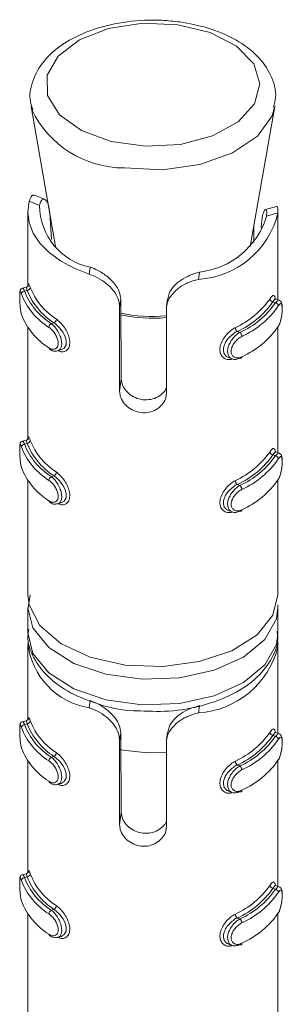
# Model space of a CAD drawing. Header units: millimetres. Extents: x -480 to 1549, y -2911 to -293.
# Tile 33 of 106: x -364 to -356, y -1706 to -1675. Entities that reach past the tile are written whole.
import ezdxf

# ---------------------------------------------------------------- set-up
doc = ezdxf.new("R2010")
doc.units = ezdxf.units.MM

msp = doc.modelspace()

# ---------------------------------------------------------------- linework, layer by layer
at = {"color": 7, "linetype": 'Continuous', "lineweight": 15}
for p, q in [((-363.665, -1677.373), (-362.877, -1681.856)), ((-363.644, -1677.471), (-363.665, -1677.373)), ((-356.657, -1681.856), (-355.868, -1677.373)), ((-363.721, -1680.412), (-363.39, -1680.544)), ((-363.23, -1680.348), (-363.552, -1680.22)), ((-363.767, -1680.761), (-363.767, -1683.125)), ((-363.006, -1681.633), (-363.066, -1680.788)), ((-355.818, -1680.578), (-356.168, -1680.673)), ((-355.767, -1680.784), (-356.13, -1680.883)), ((-355.767, -1683.565), (-355.767, -1680.765)), ((-356.29, -1681.105), (-356.303, -1681.26)), ((-356.538, -1681.181), (-356.538, -1681.735)), ((-361.801, -1682.749), (-361.769, -1682.518)), ((-358.313, -1682.912), (-358.28, -1682.681)), ((-363.819, -1683.162), (-363.938, -1683.195)), ((-363.788, -1683.264), (-363.872, -1683.287)), ((-360.831, -1683.803), (-360.796, -1683.552)), ((-360.796, -1683.552), (-360.777, -1686.103)), ((-359.295, -1683.531), (-359.33, -1683.779)), ((-355.927, -1683.631), (-355.85, -1683.662)), ((-355.729, -1683.58), (-355.839, -1683.536)), ((-360.831, -1686.493), (-360.831, -1683.803)), ((-359.336, -1683.873), (-359.336, -1686.563)), ((-363.767, -1684.447), (-363.767, -1688.024)), ((-362.931, -1684.307), (-363.015, -1684.33)), ((-357.063, -1684.582), (-356.986, -1684.612)), ((-355.767, -1688.464), (-355.767, -1684.434)), ((-362.817, -1685.203), (-362.698, -1685.17)), ((-357.346, -1685.415), (-357.237, -1685.459)), ((-360.831, -1686.493), (-360.777, -1686.103)), ((-363.819, -1688.062), (-363.938, -1688.094)), ((-363.788, -1688.163), (-363.872, -1688.186)), ((-355.927, -1688.531), (-355.85, -1688.561)), ((-355.729, -1688.479), (-355.839, -1688.436)), ((-362.931, -1689.206), (-363.015, -1689.23)), ((-363.767, -1689.346), (-363.767, -1693.009)), ((-357.063, -1689.481), (-356.986, -1689.511)), ((-355.767, -1693.009), (-355.767, -1689.333)), ((-362.817, -1690.102), (-362.698, -1690.069)), ((-357.346, -1690.314), (-357.237, -1690.358)), ((-363.688, -1693.012), (-363.752, -1693.43)), ((-363.767, -1693.417), (-363.767, -1694.234)), ((-355.769, -1693.334), (-355.767, -1693.417)), ((-355.767, -1694.234), (-355.767, -1693.417)), ((-363.767, -1694.642), (-363.767, -1697.006)), ((-355.767, -1697.446), (-355.767, -1694.646)), ((-361.801, -1696.63), (-361.769, -1696.399)), ((-358.313, -1696.793), (-358.28, -1696.562)), ((-363.819, -1697.044), (-363.938, -1697.076)), ((-363.788, -1697.145), (-363.872, -1697.168)), ((-360.831, -1697.684), (-360.796, -1697.433)), ((-360.796, -1697.433), (-360.777, -1699.984)), ((-359.295, -1697.413), (-359.33, -1697.661)), ((-355.927, -1697.513), (-355.85, -1697.543)), ((-355.729, -1697.461), (-355.839, -1697.418)), ((-360.831, -1700.374), (-360.831, -1697.684)), ((-359.336, -1697.754), (-359.336, -1700.444)), ((-363.767, -1698.328), (-363.767, -1701.905)), ((-362.931, -1698.188), (-363.015, -1698.212)), ((-357.063, -1698.463), (-356.986, -1698.493)), ((-355.767, -1702.346), (-355.767, -1698.315)), ((-362.817, -1699.084), (-362.698, -1699.051)), ((-357.346, -1699.296), (-357.237, -1699.34)), ((-360.831, -1700.374), (-360.777, -1699.984)), ((-363.819, -1701.943), (-363.938, -1701.975)), ((-363.788, -1702.044), (-363.872, -1702.068)), ((-355.927, -1702.412), (-355.85, -1702.443)), ((-355.729, -1702.361), (-355.839, -1702.317)), ((-362.931, -1703.088), (-363.015, -1703.111)), ((-363.767, -1703.227), (-363.767, -1706.89)), ((-357.063, -1703.362), (-356.986, -1703.393)), ((-355.767, -1706.89), (-355.767, -1703.214)), ((-362.817, -1703.983), (-362.698, -1703.951)), ((-357.346, -1704.196), (-357.237, -1704.239))]:
    msp.add_line(p, q, dxfattribs=at)
at = {"color": 7, "linetype": 'Continuous', "lineweight": 15, "flags": 128}
for points in [[(-358.969, -1674.756), (-360.093, -1674.711), (-361.182, -1674.878), (-362.117, -1675.241), (-362.798, -1675.76), (-363.15, -1676.378), (-363.136, -1677.028), (-362.756, -1677.641), (-362.053, -1678.149), (-361.102, -1678.498), (-360.006, -1678.65), (-358.884, -1678.588), (-357.858, -1678.319), (-357.038, -1677.872), (-356.515, -1677.296), (-356.343, -1676.653), (-356.543, -1676.012), (-357.092, -1675.444), (-357.931, -1675.01), (-358.969, -1674.756)], [(-363.721, -1680.412), (-363.767, -1680.754), (-363.724, -1681.096), (-363.595, -1681.43), (-363.381, -1681.75), (-363.087, -1682.048), (-362.721, -1682.318), (-362.289, -1682.553), (-361.801, -1682.749)], [(-355.836, -1683.543), (-355.859, -1683.54), (-355.903, -1683.591), (-355.927, -1683.631), (-355.927, -1683.631), (-355.927, -1683.631)], [(-362.698, -1685.17), (-362.601, -1685.112), (-362.544, -1685.007), (-362.538, -1684.877), (-362.574, -1684.739), (-362.647, -1684.599), (-362.751, -1684.463), (-362.875, -1684.347), (-362.931, -1684.307), (-362.931, -1684.307), (-362.931, -1684.307)], [(-356.921, -1685.391), (-356.923, -1685.406), (-356.926, -1685.419), (-356.932, -1685.429), (-356.94, -1685.436), (-356.95, -1685.439), (-356.961, -1685.439), (-356.974, -1685.436), (-356.986, -1685.429)], [(-355.836, -1688.442), (-355.859, -1688.439), (-355.903, -1688.49), (-355.927, -1688.531), (-355.927, -1688.531), (-355.927, -1688.531)], [(-362.698, -1690.069), (-362.601, -1690.011), (-362.544, -1689.906), (-362.538, -1689.776), (-362.574, -1689.638), (-362.647, -1689.498), (-362.751, -1689.362), (-362.875, -1689.246), (-362.931, -1689.207), (-362.931, -1689.206), (-362.931, -1689.206)], [(-356.921, -1690.29), (-356.923, -1690.305), (-356.926, -1690.318), (-356.932, -1690.328), (-356.94, -1690.335), (-356.95, -1690.339), (-356.961, -1690.339), (-356.974, -1690.335), (-356.986, -1690.328)], [(-363.767, -1693.009), (-363.727, -1693.334), (-363.381, -1693.998), (-362.709, -1694.573), (-361.771, -1695.007), (-360.652, -1695.261), (-359.453, -1695.311), (-358.282, -1695.153), (-357.246, -1694.802), (-356.437, -1694.289), (-355.929, -1693.66), (-355.767, -1693.009)], [(-355.836, -1697.424), (-355.859, -1697.421), (-355.903, -1697.472), (-355.927, -1697.513), (-355.927, -1697.513), (-355.927, -1697.513)], [(-360.813, -1697.973), (-359.953, -1698.076), (-359.336, -1698.062)], [(-362.698, -1699.051), (-362.601, -1698.993), (-362.544, -1698.888), (-362.538, -1698.758), (-362.574, -1698.62), (-362.647, -1698.48), (-362.751, -1698.344), (-362.875, -1698.228), (-362.931, -1698.188), (-362.931, -1698.188), (-362.931, -1698.188)], [(-356.921, -1699.272), (-356.923, -1699.287), (-356.926, -1699.3), (-356.932, -1699.31), (-356.94, -1699.317), (-356.95, -1699.321), (-356.961, -1699.32), (-356.974, -1699.317), (-356.986, -1699.31)], [(-355.836, -1702.323), (-355.859, -1702.32), (-355.903, -1702.372), (-355.927, -1702.412), (-355.927, -1702.412), (-355.927, -1702.412)], [(-362.698, -1703.95), (-362.601, -1703.893), (-362.544, -1703.787), (-362.538, -1703.657), (-362.574, -1703.519), (-362.647, -1703.379), (-362.751, -1703.243), (-362.875, -1703.127), (-362.931, -1703.088), (-362.931, -1703.088), (-362.931, -1703.088)], [(-356.921, -1704.171), (-356.923, -1704.186), (-356.926, -1704.199), (-356.932, -1704.209), (-356.94, -1704.216), (-356.95, -1704.22), (-356.961, -1704.22), (-356.974, -1704.216), (-356.986, -1704.209)]]:
    msp.add_lwpolyline(points, dxfattribs=at)
at = {"color": 8, "linetype": 'Continuous', "lineweight": 15, "flags": 128}
for points in [[(-355.873, -1677.398), (-355.956, -1677.671), (-356.425, -1678.325), (-357.221, -1678.864), (-358.266, -1679.234), (-359.458, -1679.399), (-360.68, -1679.344)], [(-363.936, -1683.201), (-363.921, -1683.201), (-363.886, -1683.257), (-363.872, -1683.287), (-363.872, -1683.287), (-363.872, -1683.287)], [(-363.936, -1688.1), (-363.921, -1688.1), (-363.886, -1688.156), (-363.872, -1688.186), (-363.872, -1688.186), (-363.872, -1688.186)], [(-355.767, -1693.417), (-355.818, -1693.786), (-356.182, -1694.441), (-356.864, -1695.006), (-357.804, -1695.429), (-358.919, -1695.674), (-360.109, -1695.718), (-361.268, -1695.557), (-362.294, -1695.207), (-363.096, -1694.697), (-363.602, -1694.074), (-363.767, -1693.427)], [(-363.767, -1694.234), (-363.602, -1694.89), (-363.096, -1695.514), (-362.294, -1696.023), (-361.268, -1696.374), (-360.109, -1696.534), (-358.919, -1696.49), (-357.804, -1696.246), (-356.864, -1695.823), (-356.182, -1695.258), (-355.818, -1694.603), (-355.767, -1694.234)], [(-363.936, -1697.082), (-363.921, -1697.082), (-363.886, -1697.138), (-363.872, -1697.168), (-363.872, -1697.168), (-363.872, -1697.168)], [(-363.936, -1701.982), (-363.921, -1701.982), (-363.886, -1702.037), (-363.872, -1702.068), (-363.872, -1702.068), (-363.872, -1702.068)]]:
    msp.add_lwpolyline(points, dxfattribs=at)
at = {"color": 8, "linetype": 'Continuous', "lineweight": 15}
for centre, radius, start, end in [((-360.68, -1676.062), 3.282, 205.4323, 269.9983), ((-359.766, -1679.077), 5.078, 258.2021, 274.8592), ((-359.767, -1679.015), 5.085, 258.2431, 274.8539)]:
    msp.add_arc(centre, radius, start, end, dxfattribs=at)
at = {"color": 7, "linetype": 'Continuous', "lineweight": 15}
for centre, radius, start, end in [((-361.382, -1680.547), 2.009, 179.9185, 258.8846), ((-358.48, -1680.124), 2.793, 273.4436, 346.3413), ((-358.568, -1680.152), 2.545, 276.4842, 343.3012), ((-363.868, -1683.391), 0.104, 92.5423, 173.7609), ((-361.913, -1682.551), 2.093, 200.5888, 238.213), ((-363.794, -1683.16), 0.104, 273.1535, 353.7619), ((-361.742, -1682.457), 2.199, 201.5265, 237.2767), ((-361.694, -1682.384), 2.146, 201.528, 237.2754), ((-361.961, -1682.624), 2.147, 200.589, 238.2124), ((-358.315, -1681.911), 2.809, 294.9845, 324.8007), ((-358.28, -1681.971), 2.88, 294.9903, 324.7973), ((-355.906, -1683.518), 0.115, 185.5985, 259.5787), ((-358.109, -1682.114), 2.739, 294.204, 325.5836), ((-358.073, -1682.175), 2.809, 294.205, 325.5796), ((-355.869, -1683.775), 0.114, 5.6453, 80.2098), ((-361.961, -1683.278), 2.147, 200.589, 238.2124), ((-362.996, -1684.181), 0.142, 297.1649, 356.6364), ((-362.948, -1684.457), 0.144, 117.8319, 176.7527), ((-356.966, -1684.45), 0.163, 182.1716, 233.4454), ((-358.073, -1682.828), 2.809, 294.205, 325.5796), ((-357.086, -1684.744), 0.165, 2.0375, 52.6729), ((-363.04, -1685.107), 0.0516, 175.3667, 235.5883), ((-363.868, -1688.29), 0.104, 92.5713, 173.7469), ((-361.961, -1687.524), 2.147, 200.589, 238.2124), ((-361.913, -1687.45), 2.093, 200.5888, 238.213), ((-363.794, -1688.059), 0.104, 273.1331, 353.7673), ((-361.742, -1687.356), 2.199, 201.5265, 237.2767), ((-361.694, -1687.283), 2.146, 201.528, 237.2754), ((-358.315, -1686.81), 2.809, 294.9845, 324.8007), ((-358.28, -1686.871), 2.88, 294.9903, 324.7973), ((-358.109, -1687.013), 2.739, 294.204, 325.5836), ((-358.073, -1687.074), 2.809, 294.205, 325.5796), ((-355.906, -1688.418), 0.115, 185.5928, 259.598), ((-355.869, -1688.674), 0.114, 5.659, 80.1824), ((-361.961, -1688.177), 2.147, 200.589, 238.2124), ((-362.948, -1689.357), 0.144, 117.8553, 176.7399), ((-362.996, -1689.08), 0.142, 297.1482, 356.6424), ((-358.073, -1687.728), 2.809, 294.205, 325.5796), ((-356.966, -1689.35), 0.163, 182.1658, 233.4604), ((-357.087, -1689.643), 0.165, 2.0493, 52.652), ((-363.04, -1690.006), 0.0517, 175.39, 235.5418), ((-361.436, -1694.317), 2.342, 186.1752, 261.0314), ((-358.48, -1694.006), 2.793, 273.4436, 346.3413), ((-363.868, -1697.272), 0.104, 92.5509, 173.7523), ((-361.913, -1696.432), 2.093, 200.5888, 238.213), ((-363.794, -1697.041), 0.104, 273.1331, 353.7673), ((-361.742, -1696.338), 2.199, 201.5265, 237.2767), ((-361.694, -1696.265), 2.146, 201.528, 237.2754), ((-361.961, -1696.505), 2.147, 200.589, 238.2124), ((-358.315, -1695.792), 2.809, 294.9845, 324.8007), ((-358.28, -1695.853), 2.88, 294.9903, 324.7973), ((-355.906, -1697.4), 0.115, 185.5928, 259.598), ((-358.109, -1695.995), 2.739, 294.204, 325.5836), ((-358.073, -1696.056), 2.809, 294.205, 325.5796), ((-355.869, -1697.656), 0.114, 5.6534, 80.2018), ((-361.961, -1697.159), 2.147, 200.589, 238.2124), ((-362.996, -1698.062), 0.142, 297.1482, 356.6424), ((-362.948, -1698.339), 0.144, 117.8387, 176.7459), ((-356.966, -1698.331), 0.163, 182.1658, 233.4604), ((-358.073, -1696.71), 2.809, 294.205, 325.5796), ((-357.086, -1698.625), 0.165, 2.0435, 52.6668), ((-363.04, -1698.988), 0.0516, 175.3554, 235.5995), ((-363.868, -1702.171), 0.104, 92.5423, 173.7609), ((-361.961, -1701.405), 2.147, 200.589, 238.2124), ((-361.913, -1701.331), 2.093, 200.5888, 238.213), ((-363.794, -1701.94), 0.104, 273.1535, 353.7619), ((-361.742, -1701.237), 2.199, 201.5265, 237.2767), ((-361.694, -1701.164), 2.146, 201.528, 237.2754), ((-358.315, -1700.691), 2.809, 294.9845, 324.8007), ((-358.28, -1700.752), 2.88, 294.9903, 324.7973), ((-358.109, -1700.895), 2.739, 294.204, 325.5836), ((-358.073, -1700.956), 2.809, 294.205, 325.5796), ((-355.906, -1702.299), 0.115, 185.5985, 259.5787), ((-355.869, -1702.555), 0.114, 5.6453, 80.2098), ((-361.961, -1702.058), 2.147, 200.589, 238.2124), ((-362.948, -1703.238), 0.144, 117.8319, 176.7527), ((-362.996, -1702.961), 0.142, 297.1649, 356.6364), ((-358.073, -1701.609), 2.809, 294.205, 325.5796), ((-356.966, -1703.231), 0.163, 182.1716, 233.4454), ((-357.086, -1703.524), 0.165, 2.0375, 52.6729), ((-363.04, -1703.887), 0.0516, 175.3667, 235.5883)]:
    msp.add_arc(centre, radius, start, end, dxfattribs=at)
for points, knots in [([(-358.9, -1674.669), (-359.093, -1674.648), (-359.65, -1674.587), (-360.6, -1674.633), (-361.662, -1674.87), (-362.582, -1675.293), (-363.259, -1675.86), (-363.632, -1676.523), (-363.747, -1677.094), (-363.636, -1677.398), (-363.605, -1677.483)], [0, 0, 0, 0, 0.079004, 0.228624, 0.379185, 0.531245, 0.685743, 0.819746, 0.949309, 1, 1, 1, 1]), ([(-355.909, -1677.399), (-355.881, -1677.293), (-355.79, -1676.952), (-355.965, -1676.358), (-356.401, -1675.731), (-357.096, -1675.215), (-357.952, -1674.843), (-358.603, -1674.724), (-358.9, -1674.669)], [0, 0, 0, 0, 0.081731, 0.264716, 0.444895, 0.634149, 0.832974, 1, 1, 1, 1]), ([(-363.721, -1680.412), (-363.709, -1680.376), (-363.676, -1680.271), (-363.612, -1680.193), (-363.569, -1680.225), (-363.557, -1680.233)], [0, 0, 0, 0, 0.277273, 0.811253, 1, 1, 1, 1]), ([(-363.066, -1680.788), (-363.077, -1680.702), (-363.098, -1680.53), (-363.176, -1680.375), (-363.265, -1680.323), (-363.347, -1680.378), (-363.376, -1680.488), (-363.39, -1680.544)], [0, 0, 0, 0, 0.201312, 0.4028698, 0.6017056, 0.7992921, 1, 1, 1, 1]), ([(-356.13, -1680.883), (-356.127, -1680.822), (-356.122, -1680.698), (-356.165, -1680.653), (-356.221, -1680.729), (-356.268, -1680.891), (-356.284, -1681.04), (-356.29, -1681.105)], [0, 0, 0, 0, 0.222598, 0.44618, 0.650798, 0.848167, 1, 1, 1, 1]), ([(-355.815, -1680.587), (-355.812, -1680.583), (-355.794, -1680.563), (-355.771, -1680.628), (-355.768, -1680.734), (-355.767, -1680.784)], [0, 0, 0, 0, 0.110775, 0.582823, 1, 1, 1, 1]), ([(-361.769, -1682.518), (-361.689, -1682.551), (-361.502, -1682.629), (-361.214, -1682.815), (-360.974, -1683.056), (-360.824, -1683.308), (-360.805, -1683.472), (-360.796, -1683.552)], [0, 0, 0, 0, 0.1731837, 0.4077117, 0.615907, 0.8135612, 1, 1, 1, 1]), ([(-359.283, -1683.534), (-359.276, -1683.478), (-359.257, -1683.338), (-359.108, -1683.126), (-358.871, -1682.926), (-358.58, -1682.771), (-358.381, -1682.711), (-358.28, -1682.681)], [0, 0, 0, 0, 0.141255, 0.357957, 0.571757, 0.78419, 1, 1, 1, 1]), ([(-360.831, -1683.803), (-360.837, -1683.738), (-360.85, -1683.581), (-360.972, -1683.332), (-361.187, -1683.089), (-361.464, -1682.892), (-361.677, -1682.792), (-361.788, -1682.754), (-361.801, -1682.749)], [0, 0, 0, 0, 0.147073, 0.351347, 0.555285, 0.76003, 0.971359, 1, 1, 1, 1]), ([(-358.313, -1682.912), (-358.428, -1682.945), (-358.66, -1683.01), (-358.976, -1683.198), (-359.206, -1683.435), (-359.321, -1683.67), (-359.332, -1683.817), (-359.336, -1683.873)], [0, 0, 0, 0, 0.2271002, 0.454905, 0.6672564, 0.8721304, 1, 1, 1, 1]), ([(-363.937, -1683.196), (-363.939, -1683.196), (-363.954, -1683.198), (-363.976, -1683.213), (-363.998, -1683.236), (-364.01, -1683.261), (-364.018, -1683.287), (-364.024, -1683.331), (-364.027, -1683.414), (-364.026, -1683.551), (-364.02, -1683.703), (-364.007, -1683.86), (-363.989, -1683.981), (-363.972, -1684.032), (-363.967, -1684.048)], [0, 0, 0, 0, 0.005798, 0.043093, 0.075125, 0.106548, 0.142627, 0.213742, 0.366786, 0.496297, 0.631092, 0.772692, 0.930132, 1, 1, 1, 1]), ([(-363.971, -1683.379), (-363.973, -1683.371), (-363.985, -1683.336), (-364.002, -1683.299), (-364.015, -1683.294), (-364.023, -1683.332), (-364.027, -1683.408), (-364.026, -1683.518), (-364.022, -1683.656), (-364.013, -1683.801), (-363.996, -1683.936), (-363.979, -1684), (-363.971, -1684.033)], [0, 0, 0, 0, 0.0372875, 0.149828, 0.2562851, 0.3564196, 0.4534458, 0.553204, 0.659992, 0.7724135, 0.8859021, 1, 1, 1, 1]), ([(-363.761, -1683.149), (-363.76, -1683.133), (-363.758, -1683.108), (-363.756, -1683.102), (-363.76, -1683.117), (-363.776, -1683.139), (-363.798, -1683.157), (-363.815, -1683.16), (-363.82, -1683.161)], [0, 0, 0, 0, 0.3493388, 0.5757977, 0.7144786, 0.8254787, 0.9531827, 1, 1, 1, 1]), ([(-363.788, -1683.264), (-363.788, -1683.264), (-363.8, -1683.233), (-363.807, -1683.185), (-363.818, -1683.152), (-363.819, -1683.163), (-363.819, -1683.163)], [0, 0, 0, 0, 0.0002016, 0.4703877, 0.9936123, 1, 1, 1, 1]), ([(-363.758, -1683.109), (-363.758, -1683.107), (-363.757, -1683.067), (-363.747, -1683.053), (-363.726, -1683.073), (-363.701, -1683.14), (-363.69, -1683.171)], [0, 0, 0, 0, 0.017921, 0.361644, 0.698256, 1, 1, 1, 1]), ([(-356.02, -1683.53), (-356.009, -1683.514), (-355.974, -1683.462), (-355.925, -1683.419), (-355.884, -1683.431), (-355.862, -1683.481), (-355.857, -1683.541), (-355.856, -1683.56)], [0, 0, 0, 0, 0.121516, 0.390921, 0.646887, 0.888408, 1, 1, 1, 1]), ([(-355.765, -1684.441), (-355.755, -1684.427), (-355.721, -1684.377), (-355.679, -1684.246), (-355.646, -1684.078), (-355.629, -1683.915), (-355.628, -1683.77), (-355.642, -1683.681), (-355.675, -1683.611), (-355.714, -1683.59), (-355.73, -1683.582)], [0, 0, 0, 0, 0.070079, 0.244452, 0.398439, 0.539867, 0.689509, 0.850066, 0.937955, 1, 1, 1, 1]), ([(-355.756, -1684.417), (-355.75, -1684.407), (-355.729, -1684.37), (-355.695, -1684.285), (-355.663, -1684.157), (-355.642, -1684.025), (-355.631, -1683.9), (-355.632, -1683.791), (-355.644, -1683.713), (-355.67, -1683.681), (-355.707, -1683.694), (-355.739, -1683.74), (-355.756, -1683.763)], [0, 0, 0, 0, 0.037284, 0.149824, 0.256288, 0.356422, 0.453445, 0.553206, 0.660002, 0.772408, 0.885905, 1, 1, 1, 1]), ([(-363.092, -1685.103), (-363.081, -1685.109), (-363.039, -1685.136), (-362.966, -1685.157), (-362.885, -1685.143), (-362.826, -1685.091), (-362.794, -1685.008), (-362.795, -1684.898), (-362.833, -1684.769), (-362.903, -1684.641), (-362.994, -1684.526), (-363.059, -1684.475), (-363.092, -1684.449)], [0, 0, 0, 0, 0.0372957, 0.1498402, 0.2562832, 0.3564319, 0.4534505, 0.5532088, 0.6599895, 0.7724101, 0.885919, 1, 1, 1, 1]), ([(-357.063, -1684.582), (-357.063, -1684.582), (-357.118, -1684.582), (-357.193, -1684.666), (-357.335, -1684.769), (-357.445, -1684.918), (-357.511, -1685.07), (-357.518, -1685.211), (-357.474, -1685.321), (-357.411, -1685.391), (-357.359, -1685.405), (-357.344, -1685.409)], [0, 0, 0, 0, 0.000068, 0.131373, 0.277482, 0.424943, 0.566198, 0.696488, 0.821039, 0.949269, 1, 1, 1, 1]), ([(-356.986, -1685.429), (-356.986, -1685.429), (-357.028, -1685.453), (-357.118, -1685.482), (-357.238, -1685.47), (-357.33, -1685.402), (-357.378, -1685.29), (-357.379, -1685.155), (-357.339, -1685.011), (-357.262, -1684.868), (-357.155, -1684.736), (-357.058, -1684.654), (-357, -1684.62), (-356.986, -1684.612), (-356.986, -1684.612)], [0, 0, 0, 0, 0.000038, 0.112216, 0.224486, 0.337093, 0.445585, 0.547533, 0.646176, 0.746785, 0.852424, 0.963249, 0.999962, 1, 1, 1, 1]), ([(-356.921, -1684.738), (-356.934, -1684.744), (-356.983, -1684.77), (-357.068, -1684.835), (-357.162, -1684.938), (-357.23, -1685.052), (-357.266, -1685.167), (-357.265, -1685.276), (-357.221, -1685.366), (-357.141, -1685.421), (-357.035, -1685.434), (-356.959, -1685.405), (-356.921, -1685.391)], [0, 0, 0, 0, 0.037281, 0.14983, 0.25629, 0.35643, 0.453448, 0.553209, 0.660002, 0.772413, 0.885918, 1, 1, 1, 1]), ([(-363.066, -1685.145), (-363.048, -1685.159), (-362.994, -1685.198), (-362.901, -1685.222), (-362.84, -1685.203), (-362.82, -1685.197)], [0, 0, 0, 0, 0.257213, 0.75851, 1, 1, 1, 1]), ([(-360.777, -1686.103), (-360.768, -1686.168), (-360.752, -1686.299), (-360.629, -1686.491), (-360.446, -1686.65), (-360.213, -1686.753), (-359.959, -1686.781), (-359.712, -1686.733), (-359.506, -1686.614), (-359.378, -1686.493), (-359.351, -1686.414), (-359.346, -1686.401)], [0, 0, 0, 0, 0.120218, 0.240499, 0.361837, 0.48504, 0.607756, 0.729218, 0.851222, 0.974485, 1, 1, 1, 1]), ([(-359.336, -1686.563), (-359.34, -1686.606), (-359.348, -1686.718), (-359.435, -1686.892), (-359.601, -1687.056), (-359.824, -1687.163), (-360.076, -1687.195), (-360.326, -1687.148), (-360.548, -1687.03), (-360.719, -1686.856), (-360.816, -1686.666), (-360.827, -1686.544), (-360.831, -1686.493)], [0, 0, 0, 0, 0.067536, 0.172851, 0.279383, 0.387328, 0.494687, 0.600407, 0.705959, 0.813029, 0.921034, 1, 1, 1, 1]), ([(-363.761, -1688.048), (-363.76, -1688.032), (-363.758, -1688.007), (-363.756, -1688.001), (-363.76, -1688.016), (-363.776, -1688.039), (-363.798, -1688.057), (-363.815, -1688.059), (-363.82, -1688.06)], [0, 0, 0, 0, 0.349345, 0.575807, 0.714491, 0.825492, 0.953195, 1, 1, 1, 1]), ([(-363.788, -1688.163), (-363.788, -1688.163), (-363.8, -1688.132), (-363.807, -1688.084), (-363.818, -1688.051), (-363.819, -1688.062), (-363.819, -1688.062)], [0, 0, 0, 0, 0.000202, 0.470394, 0.993612, 1, 1, 1, 1]), ([(-363.758, -1688.008), (-363.758, -1688.006), (-363.757, -1687.966), (-363.747, -1687.952), (-363.726, -1687.972), (-363.701, -1688.039), (-363.69, -1688.07)], [0, 0, 0, 0, 0.017965, 0.36168, 0.698262, 1, 1, 1, 1]), ([(-363.937, -1688.095), (-363.939, -1688.095), (-363.954, -1688.097), (-363.976, -1688.112), (-363.998, -1688.136), (-364.01, -1688.16), (-364.018, -1688.187), (-364.024, -1688.231), (-364.027, -1688.313), (-364.026, -1688.451), (-364.02, -1688.602), (-364.007, -1688.76), (-363.989, -1688.881), (-363.972, -1688.931), (-363.967, -1688.947)], [0, 0, 0, 0, 0.005806, 0.043085, 0.075116, 0.106563, 0.142643, 0.213732, 0.3668, 0.496309, 0.631078, 0.772695, 0.930133, 1, 1, 1, 1]), ([(-363.971, -1688.279), (-363.973, -1688.27), (-363.985, -1688.235), (-364.002, -1688.198), (-364.015, -1688.194), (-364.023, -1688.232), (-364.027, -1688.307), (-364.026, -1688.418), (-364.022, -1688.555), (-364.013, -1688.7), (-363.996, -1688.836), (-363.979, -1688.9), (-363.971, -1688.932)], [0, 0, 0, 0, 0.037287, 0.149828, 0.256272, 0.356407, 0.453454, 0.553212, 0.659979, 0.772417, 0.885906, 1, 1, 1, 1]), ([(-356.02, -1688.429), (-356.009, -1688.413), (-355.974, -1688.362), (-355.925, -1688.318), (-355.885, -1688.33), (-355.863, -1688.375), (-355.859, -1688.427), (-355.858, -1688.439)], [0, 0, 0, 0, 0.1267935, 0.4079009, 0.6749849, 0.9269631, 1, 1, 1, 1]), ([(-355.765, -1689.341), (-355.755, -1689.326), (-355.721, -1689.277), (-355.679, -1689.145), (-355.646, -1688.977), (-355.629, -1688.814), (-355.628, -1688.669), (-355.642, -1688.58), (-355.675, -1688.511), (-355.714, -1688.49), (-355.73, -1688.481)], [0, 0, 0, 0, 0.07008, 0.244466, 0.398456, 0.539886, 0.689531, 0.850064, 0.937954, 1, 1, 1, 1]), ([(-355.756, -1689.316), (-355.75, -1689.307), (-355.729, -1689.269), (-355.695, -1689.184), (-355.663, -1689.056), (-355.642, -1688.924), (-355.631, -1688.799), (-355.632, -1688.69), (-355.644, -1688.612), (-355.67, -1688.58), (-355.707, -1688.593), (-355.739, -1688.639), (-355.756, -1688.663)], [0, 0, 0, 0, 0.037282, 0.149828, 0.256278, 0.356412, 0.453457, 0.553216, 0.659991, 0.772413, 0.885909, 1, 1, 1, 1]), ([(-363.092, -1690.002), (-363.081, -1690.008), (-363.039, -1690.035), (-362.966, -1690.057), (-362.885, -1690.042), (-362.826, -1689.99), (-362.794, -1689.907), (-362.795, -1689.797), (-362.833, -1689.669), (-362.903, -1689.54), (-362.994, -1689.425), (-363.059, -1689.374), (-363.092, -1689.349)], [0, 0, 0, 0, 0.037294, 0.149844, 0.256274, 0.356422, 0.453462, 0.553219, 0.659978, 0.772415, 0.885923, 1, 1, 1, 1]), ([(-357.063, -1689.481), (-357.063, -1689.481), (-357.118, -1689.481), (-357.193, -1689.565), (-357.335, -1689.669), (-357.445, -1689.817), (-357.511, -1689.969), (-357.518, -1690.11), (-357.474, -1690.221), (-357.411, -1690.29), (-357.359, -1690.305), (-357.344, -1690.309)], [0, 0, 0, 0, 0.000068, 0.131376, 0.277484, 0.424927, 0.566182, 0.696494, 0.821046, 0.949255, 1, 1, 1, 1]), ([(-356.986, -1690.328), (-356.986, -1690.328), (-357.028, -1690.352), (-357.118, -1690.381), (-357.238, -1690.369), (-357.33, -1690.301), (-357.378, -1690.19), (-357.379, -1690.054), (-357.339, -1689.91), (-357.262, -1689.767), (-357.155, -1689.635), (-357.058, -1689.553), (-357, -1689.519), (-356.986, -1689.511), (-356.986, -1689.511)], [0, 0, 0, 0, 0.0000375, 0.1122158, 0.2244854, 0.3371061, 0.4455803, 0.5475473, 0.6461712, 0.7467955, 0.8524235, 0.9632479, 0.9999625, 1, 1, 1, 1]), ([(-356.921, -1689.637), (-356.934, -1689.643), (-356.983, -1689.669), (-357.068, -1689.734), (-357.162, -1689.838), (-357.23, -1689.951), (-357.266, -1690.066), (-357.265, -1690.175), (-357.221, -1690.265), (-357.141, -1690.32), (-357.035, -1690.334), (-356.959, -1690.305), (-356.921, -1690.29)], [0, 0, 0, 0, 0.037281, 0.14983, 0.256277, 0.356417, 0.453457, 0.553217, 0.659989, 0.772417, 0.885922, 1, 1, 1, 1]), ([(-363.066, -1690.044), (-363.048, -1690.058), (-362.994, -1690.098), (-362.901, -1690.121), (-362.84, -1690.102), (-362.82, -1690.096)], [0, 0, 0, 0, 0.2572125, 0.7585098, 1, 1, 1, 1]), ([(-363.732, -1694.113), (-363.746, -1694.183), (-363.806, -1694.493), (-363.603, -1695.046), (-363.141, -1695.667), (-362.417, -1696.183), (-361.479, -1696.542), (-360.733, -1696.724), (-360.332, -1696.726), (-360.306, -1696.726)], [0, 0, 0, 0, 0.052727, 0.231132, 0.408194, 0.59482, 0.789943, 0.986327, 1, 1, 1, 1]), ([(-360.306, -1696.726), (-359.956, -1696.741), (-359.23, -1696.772), (-358.152, -1696.58), (-357.172, -1696.213), (-356.409, -1695.689), (-355.941, -1695.059), (-355.733, -1694.528), (-355.786, -1694.24), (-355.797, -1694.18)], [0, 0, 0, 0, 0.155605, 0.323309, 0.492266, 0.663636, 0.816719, 0.962316, 1, 1, 1, 1]), ([(-355.802, -1694.466), (-355.791, -1694.479), (-355.77, -1694.506), (-355.768, -1694.612), (-355.767, -1694.665)], [0, 0, 0, 0, 0.502506, 1, 1, 1, 1]), ([(-361.769, -1696.399), (-361.689, -1696.432), (-361.502, -1696.51), (-361.214, -1696.696), (-360.974, -1696.937), (-360.824, -1697.19), (-360.805, -1697.353), (-360.796, -1697.433)], [0, 0, 0, 0, 0.173187, 0.407709, 0.615906, 0.813578, 1, 1, 1, 1]), ([(-359.283, -1697.415), (-359.276, -1697.359), (-359.257, -1697.219), (-359.108, -1697.007), (-358.871, -1696.807), (-358.58, -1696.652), (-358.381, -1696.592), (-358.28, -1696.562)], [0, 0, 0, 0, 0.141273, 0.357957, 0.571756, 0.784189, 1, 1, 1, 1]), ([(-360.831, -1697.684), (-360.837, -1697.619), (-360.85, -1697.462), (-360.972, -1697.214), (-361.187, -1696.97), (-361.464, -1696.773), (-361.677, -1696.674), (-361.788, -1696.635), (-361.801, -1696.63)], [0, 0, 0, 0, 0.147073, 0.351347, 0.555285, 0.76003, 0.971359, 1, 1, 1, 1]), ([(-358.313, -1696.793), (-358.428, -1696.826), (-358.66, -1696.891), (-358.976, -1697.079), (-359.206, -1697.316), (-359.321, -1697.551), (-359.332, -1697.698), (-359.336, -1697.754)], [0, 0, 0, 0, 0.2271002, 0.454905, 0.6672564, 0.8721304, 1, 1, 1, 1]), ([(-363.937, -1697.077), (-363.939, -1697.077), (-363.954, -1697.079), (-363.976, -1697.094), (-363.998, -1697.118), (-364.01, -1697.142), (-364.018, -1697.169), (-364.024, -1697.213), (-364.027, -1697.295), (-364.026, -1697.432), (-364.02, -1697.584), (-364.007, -1697.742), (-363.989, -1697.863), (-363.972, -1697.913), (-363.967, -1697.929)], [0, 0, 0, 0, 0.005797, 0.043092, 0.075123, 0.10657, 0.142649, 0.213738, 0.366779, 0.496314, 0.631082, 0.772697, 0.930133, 1, 1, 1, 1]), ([(-363.971, -1697.26), (-363.973, -1697.252), (-363.985, -1697.217), (-364.002, -1697.18), (-364.015, -1697.176), (-364.023, -1697.213), (-364.027, -1697.289), (-364.026, -1697.4), (-364.022, -1697.537), (-364.013, -1697.682), (-363.996, -1697.818), (-363.979, -1697.882), (-363.971, -1697.914)], [0, 0, 0, 0, 0.037289, 0.149824, 0.256281, 0.356416, 0.453443, 0.553202, 0.65999, 0.772412, 0.885902, 1, 1, 1, 1]), ([(-363.761, -1697.03), (-363.76, -1697.014), (-363.758, -1696.989), (-363.756, -1696.983), (-363.76, -1696.998), (-363.776, -1697.021), (-363.798, -1697.039), (-363.815, -1697.041), (-363.82, -1697.042)], [0, 0, 0, 0, 0.349335, 0.575847, 0.714498, 0.825497, 0.953196, 1, 1, 1, 1]), ([(-363.788, -1697.145), (-363.788, -1697.145), (-363.8, -1697.114), (-363.807, -1697.066), (-363.818, -1697.033), (-363.819, -1697.044), (-363.819, -1697.044)], [0, 0, 0, 0, 0.0002016, 0.4703877, 0.9936123, 1, 1, 1, 1]), ([(-363.76, -1697.03), (-363.759, -1697.013), (-363.758, -1696.956), (-363.747, -1696.932), (-363.726, -1696.955), (-363.701, -1697.021), (-363.69, -1697.052)], [0, 0, 0, 0, 0.122511, 0.42963, 0.730395, 1, 1, 1, 1]), ([(-356.02, -1697.411), (-356.009, -1697.395), (-355.974, -1697.344), (-355.925, -1697.3), (-355.885, -1697.312), (-355.863, -1697.357), (-355.859, -1697.409), (-355.858, -1697.421)], [0, 0, 0, 0, 0.126792, 0.407884, 0.674989, 0.926964, 1, 1, 1, 1]), ([(-355.765, -1698.323), (-355.755, -1698.308), (-355.721, -1698.258), (-355.679, -1698.127), (-355.646, -1697.959), (-355.629, -1697.796), (-355.628, -1697.651), (-355.642, -1697.562), (-355.675, -1697.493), (-355.714, -1697.472), (-355.73, -1697.463)], [0, 0, 0, 0, 0.070081, 0.244454, 0.398441, 0.539869, 0.689511, 0.850042, 0.937955, 1, 1, 1, 1]), ([(-355.756, -1698.298), (-355.75, -1698.289), (-355.729, -1698.251), (-355.695, -1698.166), (-355.663, -1698.038), (-355.642, -1697.906), (-355.631, -1697.781), (-355.632, -1697.672), (-355.644, -1697.594), (-355.67, -1697.562), (-355.707, -1697.575), (-355.739, -1697.621), (-355.756, -1697.644)], [0, 0, 0, 0, 0.037282, 0.149828, 0.256277, 0.356429, 0.453451, 0.55321, 0.660005, 0.772411, 0.885906, 1, 1, 1, 1]), ([(-363.092, -1698.984), (-363.081, -1698.99), (-363.039, -1699.017), (-362.966, -1699.039), (-362.885, -1699.024), (-362.826, -1698.972), (-362.794, -1698.889), (-362.795, -1698.779), (-362.833, -1698.651), (-362.903, -1698.522), (-362.994, -1698.407), (-363.059, -1698.356), (-363.092, -1698.33)], [0, 0, 0, 0, 0.037294, 0.149844, 0.256273, 0.356438, 0.453456, 0.553213, 0.659993, 0.772412, 0.88592, 1, 1, 1, 1]), ([(-357.063, -1698.463), (-357.063, -1698.463), (-357.118, -1698.463), (-357.193, -1698.547), (-357.335, -1698.65), (-357.445, -1698.799), (-357.511, -1698.951), (-357.518, -1699.092), (-357.474, -1699.203), (-357.411, -1699.272), (-357.359, -1699.286), (-357.344, -1699.291)], [0, 0, 0, 0, 0.000068, 0.131373, 0.277482, 0.424942, 0.566197, 0.696511, 0.82104, 0.949269, 1, 1, 1, 1]), ([(-356.986, -1699.31), (-356.986, -1699.31), (-357.028, -1699.334), (-357.118, -1699.363), (-357.238, -1699.351), (-357.33, -1699.283), (-357.378, -1699.172), (-357.379, -1699.036), (-357.339, -1698.892), (-357.262, -1698.749), (-357.155, -1698.617), (-357.058, -1698.535), (-357, -1698.501), (-356.986, -1698.493), (-356.986, -1698.493)], [0, 0, 0, 0, 0.000038, 0.112213, 0.224491, 0.337098, 0.44559, 0.547538, 0.646162, 0.746786, 0.852425, 0.963249, 0.999962, 1, 1, 1, 1]), ([(-356.921, -1698.619), (-356.934, -1698.625), (-356.983, -1698.651), (-357.068, -1698.716), (-357.162, -1698.82), (-357.23, -1698.933), (-357.266, -1699.048), (-357.265, -1699.157), (-357.221, -1699.247), (-357.141, -1699.302), (-357.035, -1699.315), (-356.959, -1699.287), (-356.921, -1699.272)], [0, 0, 0, 0, 0.037282, 0.149826, 0.256287, 0.356427, 0.453446, 0.553207, 0.660001, 0.772412, 0.885918, 1, 1, 1, 1]), ([(-363.066, -1699.026), (-363.048, -1699.04), (-362.994, -1699.08), (-362.901, -1699.103), (-362.84, -1699.084), (-362.82, -1699.078)], [0, 0, 0, 0, 0.257213, 0.75851, 1, 1, 1, 1]), ([(-360.777, -1699.984), (-360.768, -1700.049), (-360.752, -1700.18), (-360.629, -1700.373), (-360.446, -1700.531), (-360.213, -1700.634), (-359.959, -1700.663), (-359.712, -1700.614), (-359.506, -1700.495), (-359.378, -1700.374), (-359.351, -1700.296), (-359.346, -1700.282)], [0, 0, 0, 0, 0.120218, 0.240512, 0.36184, 0.485043, 0.60776, 0.729227, 0.851222, 0.974485, 1, 1, 1, 1]), ([(-359.336, -1700.444), (-359.34, -1700.488), (-359.348, -1700.599), (-359.435, -1700.773), (-359.601, -1700.937), (-359.824, -1701.044), (-360.076, -1701.076), (-360.326, -1701.029), (-360.548, -1700.911), (-360.719, -1700.737), (-360.816, -1700.547), (-360.827, -1700.426), (-360.831, -1700.374)], [0, 0, 0, 0, 0.067549, 0.172852, 0.279384, 0.387329, 0.494688, 0.600407, 0.705959, 0.813029, 0.921034, 1, 1, 1, 1]), ([(-363.761, -1701.929), (-363.76, -1701.914), (-363.758, -1701.888), (-363.756, -1701.882), (-363.76, -1701.897), (-363.776, -1701.92), (-363.798, -1701.938), (-363.815, -1701.94), (-363.82, -1701.941)], [0, 0, 0, 0, 0.3493388, 0.5757977, 0.7144786, 0.8254787, 0.9531827, 1, 1, 1, 1]), ([(-363.788, -1702.044), (-363.788, -1702.044), (-363.8, -1702.014), (-363.807, -1701.965), (-363.818, -1701.932), (-363.819, -1701.943), (-363.819, -1701.943)], [0, 0, 0, 0, 0.0002016, 0.4703877, 0.9936123, 1, 1, 1, 1]), ([(-363.76, -1701.929), (-363.759, -1701.913), (-363.758, -1701.856), (-363.747, -1701.832), (-363.726, -1701.854), (-363.701, -1701.92), (-363.69, -1701.952)], [0, 0, 0, 0, 0.122508, 0.429654, 0.730394, 1, 1, 1, 1]), ([(-363.937, -1701.976), (-363.939, -1701.976), (-363.954, -1701.978), (-363.976, -1701.994), (-363.998, -1702.017), (-364.01, -1702.041), (-364.018, -1702.068), (-364.024, -1702.112), (-364.027, -1702.194), (-364.026, -1702.332), (-364.02, -1702.484), (-364.007, -1702.641), (-363.989, -1702.762), (-363.972, -1702.812), (-363.967, -1702.828)], [0, 0, 0, 0, 0.005798, 0.043093, 0.075125, 0.106548, 0.142627, 0.213742, 0.366786, 0.496297, 0.631092, 0.772692, 0.930132, 1, 1, 1, 1]), ([(-363.971, -1702.16), (-363.973, -1702.151), (-363.985, -1702.116), (-364.002, -1702.079), (-364.015, -1702.075), (-364.023, -1702.113), (-364.027, -1702.188), (-364.026, -1702.299), (-364.022, -1702.436), (-364.013, -1702.581), (-363.996, -1702.717), (-363.979, -1702.781), (-363.971, -1702.813)], [0, 0, 0, 0, 0.037287, 0.149827, 0.256271, 0.356423, 0.453449, 0.553206, 0.659994, 0.772415, 0.885903, 1, 1, 1, 1]), ([(-356.02, -1702.31), (-356.009, -1702.294), (-355.974, -1702.243), (-355.925, -1702.199), (-355.884, -1702.211), (-355.862, -1702.261), (-355.857, -1702.322), (-355.856, -1702.341)], [0, 0, 0, 0, 0.121516, 0.390921, 0.646887, 0.888408, 1, 1, 1, 1]), ([(-355.765, -1703.222), (-355.755, -1703.208), (-355.721, -1703.158), (-355.679, -1703.026), (-355.646, -1702.859), (-355.629, -1702.695), (-355.628, -1702.55), (-355.642, -1702.461), (-355.675, -1702.392), (-355.714, -1702.371), (-355.73, -1702.362)], [0, 0, 0, 0, 0.070079, 0.244452, 0.398439, 0.539867, 0.689509, 0.850066, 0.937955, 1, 1, 1, 1]), ([(-355.756, -1703.197), (-355.75, -1703.188), (-355.729, -1703.151), (-355.695, -1703.065), (-355.663, -1702.938), (-355.642, -1702.806), (-355.631, -1702.68), (-355.632, -1702.571), (-355.644, -1702.494), (-355.67, -1702.461), (-355.707, -1702.474), (-355.739, -1702.521), (-355.756, -1702.544)], [0, 0, 0, 0, 0.037284, 0.149824, 0.256288, 0.356422, 0.453445, 0.553206, 0.660002, 0.772408, 0.885905, 1, 1, 1, 1]), ([(-363.092, -1703.883), (-363.081, -1703.89), (-363.039, -1703.916), (-362.966, -1703.938), (-362.885, -1703.923), (-362.826, -1703.872), (-362.794, -1703.788), (-362.795, -1703.678), (-362.833, -1703.55), (-362.903, -1703.421), (-362.994, -1703.306), (-363.059, -1703.255), (-363.092, -1703.23)], [0, 0, 0, 0, 0.0372957, 0.1498402, 0.2562832, 0.3564319, 0.4534505, 0.5532088, 0.6599895, 0.7724101, 0.885919, 1, 1, 1, 1]), ([(-357.063, -1703.362), (-357.063, -1703.362), (-357.118, -1703.362), (-357.193, -1703.447), (-357.335, -1703.55), (-357.445, -1703.699), (-357.511, -1703.851), (-357.518, -1703.991), (-357.474, -1704.102), (-357.411, -1704.171), (-357.359, -1704.186), (-357.344, -1704.19)], [0, 0, 0, 0, 0.000068, 0.131373, 0.277482, 0.424942, 0.566175, 0.696488, 0.82104, 0.949269, 1, 1, 1, 1]), ([(-356.986, -1704.209), (-356.986, -1704.209), (-357.028, -1704.233), (-357.118, -1704.262), (-357.238, -1704.25), (-357.33, -1704.182), (-357.378, -1704.071), (-357.379, -1703.935), (-357.339, -1703.791), (-357.262, -1703.648), (-357.155, -1703.516), (-357.058, -1703.434), (-357, -1703.401), (-356.986, -1703.393), (-356.986, -1703.393)], [0, 0, 0, 0, 0.000038, 0.112216, 0.224486, 0.337093, 0.445585, 0.547533, 0.646176, 0.746785, 0.852424, 0.963249, 0.999962, 1, 1, 1, 1]), ([(-356.921, -1703.518), (-356.934, -1703.525), (-356.983, -1703.551), (-357.068, -1703.615), (-357.162, -1703.719), (-357.23, -1703.832), (-357.266, -1703.947), (-357.265, -1704.056), (-357.221, -1704.146), (-357.141, -1704.201), (-357.035, -1704.215), (-356.959, -1704.186), (-356.921, -1704.171)], [0, 0, 0, 0, 0.037281, 0.149829, 0.256276, 0.356434, 0.453451, 0.553211, 0.660004, 0.772414, 0.885919, 1, 1, 1, 1]), ([(-363.066, -1703.925), (-363.048, -1703.939), (-362.994, -1703.979), (-362.901, -1704.002), (-362.84, -1703.983), (-362.82, -1703.977)], [0, 0, 0, 0, 0.257201, 0.758475, 1, 1, 1, 1])]:
    msp.add_open_spline(points, degree=3, knots=knots, dxfattribs=at)
at = {"color": 8, "linetype": 'Continuous', "lineweight": 15}
for points, knots in [([(-355.85, -1683.662), (-355.85, -1683.662), (-355.808, -1683.638), (-355.793, -1683.584), (-355.743, -1683.564), (-355.73, -1683.581), (-355.73, -1683.581)], [0, 0, 0, 0, 0.0001435, 0.4905768, 0.9813264, 1, 1, 1, 1]), ([(-362.854, -1684.189), (-362.833, -1684.204), (-362.768, -1684.253), (-362.658, -1684.369), (-362.543, -1684.535), (-362.462, -1684.709), (-362.42, -1684.882), (-362.428, -1685.042), (-362.49, -1685.169), (-362.597, -1685.235), (-362.707, -1685.244), (-362.774, -1685.208), (-362.795, -1685.197)], [0, 0, 0, 0, 0.052483, 0.168817, 0.279368, 0.383678, 0.486319, 0.59421, 0.710127, 0.829235, 0.945889, 1, 1, 1, 1]), ([(-363.015, -1684.33), (-363.015, -1684.33), (-362.979, -1684.357), (-362.905, -1684.429), (-362.803, -1684.571), (-362.725, -1684.734), (-362.683, -1684.893), (-362.682, -1685.031), (-362.717, -1685.132), (-362.767, -1685.19), (-362.808, -1685.195), (-362.82, -1685.197)], [0, 0, 0, 0, 0.000048, 0.1423251, 0.2847437, 0.4275456, 0.5651714, 0.6944806, 0.8195781, 0.9471934, 1, 1, 1, 1]), ([(-357.238, -1685.47), (-357.278, -1685.477), (-357.37, -1685.494), (-357.49, -1685.446), (-357.582, -1685.353), (-357.629, -1685.218), (-357.621, -1685.052), (-357.551, -1684.867), (-357.428, -1684.691), (-357.279, -1684.545), (-357.177, -1684.485), (-357.129, -1684.456)], [0, 0, 0, 0, 0.091779, 0.20568, 0.313121, 0.418854, 0.529998, 0.64941, 0.772121, 0.89229, 1, 1, 1, 1]), ([(-355.85, -1688.561), (-355.85, -1688.561), (-355.808, -1688.537), (-355.793, -1688.483), (-355.743, -1688.463), (-355.73, -1688.48), (-355.73, -1688.481)], [0, 0, 0, 0, 0.000144, 0.490546, 0.981266, 1, 1, 1, 1]), ([(-363.015, -1689.23), (-363.015, -1689.23), (-362.979, -1689.257), (-362.905, -1689.328), (-362.803, -1689.471), (-362.725, -1689.633), (-362.683, -1689.793), (-362.682, -1689.93), (-362.717, -1690.031), (-362.767, -1690.09), (-362.808, -1690.095), (-362.82, -1690.096)], [0, 0, 0, 0, 0.000048, 0.142322, 0.284738, 0.427555, 0.565156, 0.694487, 0.819582, 0.947194, 1, 1, 1, 1]), ([(-362.854, -1689.088), (-362.833, -1689.103), (-362.768, -1689.152), (-362.658, -1689.268), (-362.543, -1689.434), (-362.462, -1689.608), (-362.42, -1689.781), (-362.428, -1689.941), (-362.49, -1690.068), (-362.597, -1690.135), (-362.707, -1690.143), (-362.774, -1690.107), (-362.795, -1690.096)], [0, 0, 0, 0, 0.052484, 0.168819, 0.279371, 0.383669, 0.486326, 0.594201, 0.71012, 0.829241, 0.945888, 1, 1, 1, 1]), ([(-357.238, -1690.369), (-357.278, -1690.377), (-357.37, -1690.393), (-357.49, -1690.346), (-357.582, -1690.252), (-357.629, -1690.118), (-357.621, -1689.951), (-357.551, -1689.766), (-357.428, -1689.59), (-357.279, -1689.444), (-357.177, -1689.384), (-357.129, -1689.356)], [0, 0, 0, 0, 0.091784, 0.205674, 0.313116, 0.418864, 0.529991, 0.649418, 0.77213, 0.89229, 1, 1, 1, 1]), ([(-355.85, -1697.543), (-355.85, -1697.543), (-355.808, -1697.519), (-355.793, -1697.465), (-355.743, -1697.446), (-355.73, -1697.462), (-355.73, -1697.462)], [0, 0, 0, 0, 0.0001435, 0.4905768, 0.9813264, 1, 1, 1, 1]), ([(-362.854, -1698.07), (-362.833, -1698.085), (-362.768, -1698.134), (-362.658, -1698.25), (-362.543, -1698.416), (-362.462, -1698.59), (-362.42, -1698.763), (-362.428, -1698.923), (-362.49, -1699.05), (-362.597, -1699.117), (-362.707, -1699.125), (-362.774, -1699.089), (-362.795, -1699.078)], [0, 0, 0, 0, 0.052484, 0.168813, 0.279374, 0.383671, 0.486329, 0.594203, 0.710122, 0.829242, 0.945889, 1, 1, 1, 1]), ([(-363.015, -1698.212), (-363.015, -1698.212), (-362.979, -1698.239), (-362.905, -1698.31), (-362.803, -1698.453), (-362.725, -1698.615), (-362.683, -1698.774), (-362.682, -1698.912), (-362.717, -1699.013), (-362.767, -1699.071), (-362.808, -1699.076), (-362.82, -1699.078)], [0, 0, 0, 0, 0.000048, 0.142324, 0.284742, 0.427544, 0.565169, 0.694501, 0.819598, 0.947194, 1, 1, 1, 1]), ([(-357.238, -1699.351), (-357.278, -1699.358), (-357.37, -1699.375), (-357.49, -1699.328), (-357.582, -1699.234), (-357.629, -1699.1), (-357.621, -1698.933), (-357.551, -1698.748), (-357.428, -1698.572), (-357.279, -1698.426), (-357.177, -1698.366), (-357.129, -1698.338)], [0, 0, 0, 0, 0.091779, 0.205669, 0.313125, 0.418857, 0.530001, 0.649413, 0.772124, 0.892293, 1, 1, 1, 1]), ([(-355.85, -1702.443), (-355.85, -1702.443), (-355.808, -1702.418), (-355.793, -1702.364), (-355.743, -1702.345), (-355.73, -1702.361), (-355.73, -1702.362)], [0, 0, 0, 0, 0.0001435, 0.4905768, 0.9813264, 1, 1, 1, 1]), ([(-363.015, -1703.111), (-363.015, -1703.111), (-362.979, -1703.138), (-362.905, -1703.209), (-362.803, -1703.352), (-362.725, -1703.514), (-362.683, -1703.674), (-362.682, -1703.811), (-362.717, -1703.913), (-362.767, -1703.971), (-362.808, -1703.976), (-362.82, -1703.977)], [0, 0, 0, 0, 0.000048, 0.1423251, 0.2847437, 0.4275456, 0.5651714, 0.6944806, 0.8195781, 0.9471934, 1, 1, 1, 1]), ([(-362.854, -1702.969), (-362.833, -1702.985), (-362.768, -1703.034), (-362.658, -1703.15), (-362.543, -1703.315), (-362.462, -1703.49), (-362.42, -1703.662), (-362.428, -1703.822), (-362.49, -1703.949), (-362.597, -1704.016), (-362.707, -1704.024), (-362.774, -1703.988), (-362.795, -1703.977)], [0, 0, 0, 0, 0.052483, 0.168817, 0.279368, 0.383678, 0.486319, 0.59421, 0.710127, 0.829235, 0.945889, 1, 1, 1, 1]), ([(-357.238, -1704.25), (-357.278, -1704.258), (-357.37, -1704.275), (-357.49, -1704.227), (-357.582, -1704.133), (-357.629, -1703.999), (-357.621, -1703.832), (-357.551, -1703.647), (-357.428, -1703.471), (-357.279, -1703.325), (-357.177, -1703.265), (-357.129, -1703.237)], [0, 0, 0, 0, 0.091779, 0.205679, 0.31312, 0.418868, 0.529995, 0.649407, 0.77213, 0.89229, 1, 1, 1, 1])]:
    msp.add_open_spline(points, degree=3, knots=knots, dxfattribs=at)

doc.saveas('drawing.dxf')
